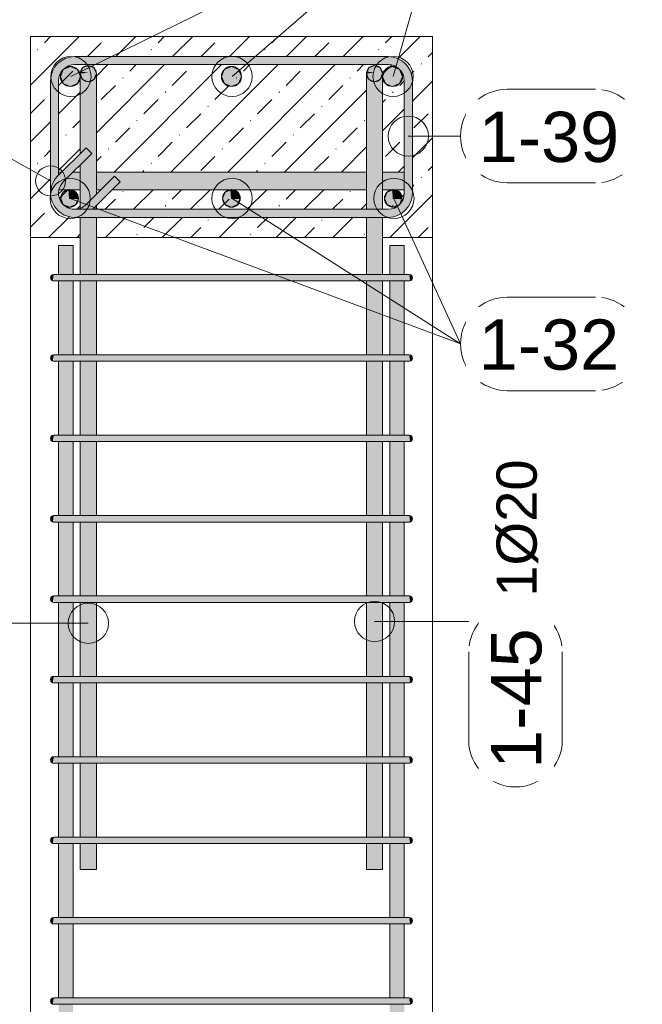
# Model space of a CAD drawing. Header units: millimetres. Extents: x 4307 to 42792, y 1610 to 10025.
# Tile 193 of 256: x 27063 to 27838, y 7716 to 8941. Entities that reach past the tile are written whole.
import ezdxf

# ---------------------------------------------------------------- set-up
doc = ezdxf.new("R2010")
doc.units = ezdxf.units.MM
for name, color, linetype, lineweight in [('S-BEAM', 12, 'Continuous', 9), ('S-COLS', 52, 'Continuous', 9), ('S-RBAR', 171, 'Continuous', 5), ('S-RBAR-IDEN', 171, 'Continuous', 5)]:
    doc.layers.add(name, color=color, linetype=linetype, lineweight=lineweight)
doc.styles.add('Arial', font='arial.ttf', dxfattribs={"height": 50})
doc.styles.add('Arial_1', font='arial.ttf', dxfattribs={"height": 62.5})

# ---------------------------------------------------------------- blocks, each defined once
blk = doc.blocks.new('Popisek výztuže - _Typ_ množství_PRAVÝ _řezy_-573729-V2')
at = {"layer": 'S-RBAR-IDEN'}
for p, q in [((16400.1, 9158.3), (16290.4, 9158.3)), ((16290.4, 9041.9), (16400.1, 9041.9))]:
    blk.add_line(p, q, dxfattribs=at)
for centre, start, end in [((16290.4, 9100.1), 90, 270), ((16400.1, 9100.1), 277.6434, 82.3566)]:
    blk.add_arc(centre, 58.2, start, end, dxfattribs=at)

msp = doc.modelspace()

# ---------------------------------------------------------------- hatches: boundary and pattern name
at = {"layer": 'S-BEAM', "lineweight": 5}
h = msp.add_hatch(dxfattribs=at)
h.set_pattern_fill('FP_2', color=256, style=0, pattern_type=2)
h.set_pattern_definition([(45, (27111.52, 5500.453), (-35.35534, 35.35534), []), (45, (27146.873, 5500.453), (-17.6777, 53.033), [25, -12.5, 0.8382, -11.662])])
h.paths.add_polyline_path([(27076.5, 8670), (27138.5, 8670), (27138.5, 8695), (27131.5, 8695), (27123.7, 8696), (27116.5, 8699), (27109.6, 8704.6), (27105.1, 8710.9), (27102.4, 8718.2), (27101.5, 8725), (27101.5, 8865), (27102.5, 8872.8), (27105.5, 8880), (27110.2, 8886.2), (27117.3, 8891.3), (27124.4, 8894.1), (27131.5, 8895), (27521.5, 8895), (27529.2, 8894), (27537.1, 8890.5), (27542.7, 8886.2), (27547.8, 8879.1), (27550.4, 8872.8), (27551.5, 8865), (27551.5, 8725), (27550, 8716.3), (27547.4, 8710), (27542.7, 8703.8), (27535.6, 8698.7), (27529.2, 8696), (27521.5, 8695), (27514.5, 8695), (27514.5, 8670), (27576.5, 8670), (27576.5, 8920), (27076.5, 8920), (27076.5, 8684.3)])
h.paths.add_polyline_path([(27163.1, 8670), (27494.5, 8670), (27494.5, 8695), (27158.5, 8695), (27158.5, 8670)])
h.paths.add_polyline_path([(27163.1, 8705), (27494.5, 8705), (27494.5, 8729.4), (27178.3, 8729.4), (27158.5, 8709.6), (27158.5, 8705)])
h.paths.add_polyline_path([(27514.5, 8705), (27521.5, 8705), (27526.6, 8705.7), (27531.5, 8707.7), (27536, 8711.4), (27538.8, 8715), (27540.8, 8719.8), (27541.5, 8725), (27541.5, 8729.4), (27514.5, 8729.4), (27514.5, 8705.7)])
h.paths.add_polyline_path([(27131.5, 8705), (27137.3, 8705.9), (27138.5, 8706.4), (27138.5, 8729.4), (27112, 8729.4), (27111.5, 8724.8), (27112.1, 8719.8), (27114.1, 8715), (27117.9, 8710.4), (27121.5, 8707.7), (27126.3, 8705.7), (27130.8, 8705.1)])
h.paths.add_polyline_path([(27158.5, 8723.7), (27164.2, 8729.4), (27158.5, 8729.4)])
h.paths.add_polyline_path([(27541.5, 8751.4), (27541.5, 8865), (27540.8, 8870.2), (27538.8, 8875), (27535.6, 8879.1), (27531.5, 8882.3), (27526.6, 8884.3), (27521.5, 8885), (27131.5, 8885), (27126.3, 8884.3), (27121.5, 8882.3), (27117.3, 8879.1), (27113.9, 8874.3), (27112.1, 8870.2), (27111.5, 8865), (27111.5, 8751.4), (27115.5, 8751.4), (27138.5, 8774.4), (27138.5, 8874.3), (27138.8, 8876.4), (27139.8, 8878.8), (27141.4, 8880.9), (27143.5, 8882.5), (27145.9, 8883.5), (27148.5, 8883.8), (27151, 8883.5), (27153.5, 8882.5), (27155.5, 8880.9), (27157.1, 8878.8), (27158.1, 8876.4), (27158.5, 8872.7), (27158.5, 8751.4), (27494.5, 8751.4), (27494.5, 8874.3), (27494.8, 8876.4), (27495.8, 8878.8), (27497.4, 8880.9), (27499.5, 8882.5), (27501.9, 8883.5), (27504.5, 8883.8), (27507, 8883.5), (27509.5, 8882.5), (27511.5, 8880.9), (27513.1, 8878.8), (27514.1, 8876.4), (27514.5, 8872.7), (27514.5, 8751.4), (27524.2, 8751.4)])
h.paths.add_polyline_path([(27129.6, 8751.4), (27138.5, 8751.4), (27138.5, 8760.3), (27130.3, 8752.2)])
h.paths.add_polyline_path([(27494.5, 8873.8), (27514.1, 8873.8), (27504.5, 8875.1), (27494.8, 8873.8)])
h.paths.add_polyline_path([(27158.1, 8873.8), (27158.1, 8873.8), (27148.5, 8875.1), (27138.8, 8873.8), (27151, 8873.8)])
at = {"layer": 'S-RBAR'}
for color, points in [(7, [(27102.5, 8865), (27111.5, 8865.2), (27112.1, 8870.2), (27114.1, 8875), (27117.3, 8879.1), (27121.5, 8882.3), (27126.3, 8884.3), (27131.5, 8885), (27131.5, 8895), (27123.7, 8894), (27116.5, 8891), (27110.2, 8886.2), (27105.5, 8880), (27102.5, 8872.8), (27101.5, 8865)]), (7, [(27317.9, 8885), (27521.5, 8885), (27521.5, 8895), (27131.5, 8895), (27131.5, 8885), (27214.7, 8885)]), (7, [(27551.5, 8865), (27550, 8873.7), (27547.4, 8880), (27542.7, 8886.2), (27535.6, 8891.3), (27529.2, 8894), (27521.5, 8895), (27521.5, 8885), (27526.6, 8884.3), (27531.5, 8882.3), (27535.6, 8879.1), (27539.1, 8874.3), (27540.8, 8870.2), (27541.5, 8865), (27550.4, 8865)]), (256, [(27126.2, 8857.8), (27135, 8861.5), (27138.7, 8870.3), (27135, 8879.1), (27126.2, 8882.8), (27117.3, 8879.1), (27113.7, 8870.3), (27117.3, 8861.5), (27119, 8860.8)]), (256, [(27148.5, 8863.8), (27155.5, 8866.7), (27158.5, 8873.8), (27155.5, 8880.9), (27148.5, 8883.8), (27141.4, 8880.9), (27138.5, 8873.8), (27141.4, 8866.7)]), (7, [(27158.5, 8873.8), (27158.1, 8876.4), (27157.1, 8878.8), (27155.5, 8880.9), (27153.5, 8882.5), (27150.2, 8883.6), (27148.5, 8883.8), (27145.9, 8883.5), (27143.5, 8882.5), (27141.4, 8880.9), (27139.8, 8878.8), (27138.8, 8876.4), (27154.4, 8874.3)]), (256, [(27326.5, 8857.8), (27335.3, 8861.5), (27339, 8870.3), (27335.3, 8879.1), (27326.5, 8882.8), (27317.6, 8879.1), (27314, 8870.3), (27317.9, 8861.4)]), (256, [(27504.5, 8863.8), (27511.5, 8866.7), (27514.5, 8873.8), (27511.3, 8881), (27504.5, 8883.8), (27497.4, 8880.9), (27494.5, 8873.8), (27497.4, 8866.7)]), (7, [(27514.5, 8873.8), (27514.1, 8876.4), (27513.1, 8878.8), (27511.3, 8881), (27509.5, 8882.5), (27507, 8883.5), (27504.5, 8883.8), (27501.9, 8883.5), (27499.5, 8882.5), (27497.4, 8880.9), (27495.8, 8878.8), (27494.8, 8876.4), (27510.4, 8874.3)]), (256, [(27526.8, 8857.8), (27535.6, 8861.5), (27539.3, 8870.3), (27535.6, 8879.1), (27526.8, 8882.8), (27517.9, 8879.1), (27514.3, 8870.3), (27517.9, 8861.5), (27524.2, 8858.8)]), (7, [(27138.5, 8873.8), (27148.5, 8875.1), (27138.8, 8876.4), (27138.5, 8874.3)]), (7, [(27158.5, 8783.8), (27158.5, 8873.8), (27138.5, 8873.8), (27138.5, 8783.8)]), (7, [(27494.5, 8873.8), (27504.5, 8875.1), (27494.8, 8876.4), (27494.5, 8874.3)]), (7, [(27494.5, 8783.8), (27514.5, 8783.8), (27514.5, 8873.8), (27494.5, 8873.8), (27494.5, 8797.9)]), (7, [(27101.5, 8725), (27102.5, 8732.8), (27105.5, 8740), (27111.5, 8747.4), (27111.5, 8865), (27101.5, 8865), (27101.5, 8725)]), (7, [(27551.5, 8725), (27551.5, 8865), (27541.5, 8865), (27541.5, 8725), (27550.4, 8725)]), (7, [(27117.3, 8739.1), (27152.7, 8774.5), (27145.6, 8781.6), (27110.2, 8746.2), (27111.5, 8745)]), (7, [(27131.5, 8695), (27131.5, 8705), (27126.3, 8705.7), (27121.5, 8707.7), (27116.9, 8711.4), (27114.1, 8715), (27112.1, 8719.8), (27111.5, 8725.2), (27112.1, 8730.2), (27114.1, 8735), (27117.3, 8739.1), (27110.2, 8746.2), (27105.5, 8740), (27102.4, 8731.8), (27101.5, 8725), (27102.5, 8717.2), (27105.5, 8710), (27110.2, 8703.8), (27116.5, 8699), (27124.4, 8695.9)]), (7, [(27152.7, 8705), (27153.9, 8705), (27188, 8739.1), (27181, 8746.2), (27145.6, 8710.9), (27151.5, 8705)]), (256, [(27125.1, 8707.6), (27132.9, 8710.9), (27136.1, 8718.6), (27132.9, 8726.4), (27125.1, 8729.6), (27117.3, 8726.4), (27114.1, 8718.6), (27117.3, 8710.9), (27124.4, 8707.9)]), (256, [(27125.1, 8707.6), (27132.9, 8710.9), (27136.1, 8718.6), (27132.9, 8726.4), (27125.6, 8729.4), (27124.4, 8729.3), (27117.3, 8726.4), (27114.1, 8718.5), (27117.3, 8710.9), (27125, 8707.7)]), (256, [(27326.5, 8707.6), (27334.2, 8710.9), (27337.5, 8718.6), (27334.2, 8726.4), (27326.5, 8729.6), (27318.7, 8726.4), (27315.5, 8718.6), (27318.7, 8710.9)]), (256, [(27326.5, 8707.6), (27334.2, 8710.9), (27337.5, 8718.6), (27334.2, 8726.4), (27326.9, 8729.4), (27326, 8729.4), (27318.7, 8726.4), (27315.5, 8718.6), (27318.7, 8710.9)]), (256, [(27527.8, 8707.6), (27535.6, 8710.9), (27538.8, 8718.6), (27535.6, 8726.4), (27527.8, 8729.6), (27520, 8726.4), (27516.8, 8718.6), (27520, 8710.9), (27524.2, 8709.1)]), (256, [(27527.8, 8707.6), (27535.6, 8710.9), (27538.8, 8718.7), (27535.6, 8726.4), (27528.3, 8729.4), (27527.4, 8729.4), (27520, 8726.4), (27516.8, 8718.6), (27520, 8710.9), (27527.7, 8707.7)]), (7, [(27521.5, 8695), (27529.2, 8696), (27537.1, 8699.5), (27542.7, 8703.8), (27547.8, 8710.9), (27550.4, 8717.2), (27551.5, 8725), (27541.5, 8725), (27540.8, 8719.8), (27538.8, 8715), (27535.6, 8710.9), (27530.7, 8707.4), (27526.6, 8705.7), (27521.5, 8705), (27521.5, 8697.9)]), (7, [(27151.5, 8705), (27145.6, 8710.9), (27141.5, 8707.7), (27136.6, 8705.7), (27131.5, 8705), (27150.2, 8705)]), (7, [(27131.5, 8695), (27521.5, 8695), (27521.5, 8705), (27131.5, 8705), (27131.5, 8696)]), (7, [(27104.4, 8616.1), (27105.5, 8624), (27103.5, 8623.5), (27102, 8622), (27101.5, 8620), (27102, 8618), (27103.8, 8616.4)]), (7, [(27111.3, 8616), (27125.5, 8616), (27125.5, 8624), (27105.5, 8624), (27105.5, 8616), (27109.1, 8616)]), (7, [(27125.5, 8616), (27527.5, 8616), (27527.5, 8624), (27125.5, 8624)]), (7, [(27545.9, 8616), (27547.5, 8616.1), (27547.5, 8624), (27527.5, 8624), (27527.5, 8616), (27543.8, 8616)]), (7, [(27548.5, 8616.1), (27549.5, 8616.5), (27550.9, 8618), (27551.5, 8620), (27550.9, 8622), (27549.5, 8623.5), (27547.5, 8624), (27548.1, 8619)]), (7, [(27104.4, 8516.1), (27105.5, 8524), (27103.5, 8523.5), (27101.7, 8521.4), (27101.5, 8520), (27102, 8518), (27103.5, 8516.5)]), (7, [(27111.3, 8516), (27125.5, 8516), (27125.5, 8524), (27105.5, 8524), (27105.5, 8516), (27109.1, 8516)]), (7, [(27125.5, 8516), (27527.5, 8516), (27527.5, 8524), (27125.5, 8524)]), (7, [(27545.9, 8516), (27547.5, 8516.1), (27547.5, 8524), (27527.5, 8524), (27527.5, 8516), (27543.8, 8516)]), (7, [(27548.5, 8516.1), (27549.5, 8516.5), (27550.9, 8518), (27551.5, 8520), (27550.9, 8522), (27549.5, 8523.5), (27547.5, 8524), (27548.1, 8519)]), (7, [(27104.4, 8416.1), (27105.5, 8424), (27103.5, 8423.5), (27102, 8422), (27101.5, 8420), (27102, 8418), (27103.5, 8416.5)]), (7, [(27114.6, 8416), (27125.5, 8416), (27125.5, 8424), (27105.5, 8424), (27105.5, 8416), (27111.5, 8416)]), (7, [(27125.5, 8416), (27527.5, 8416), (27527.5, 8424), (27125.5, 8424)]), (7, [(27543.8, 8416), (27547.5, 8416.1), (27547.5, 8424), (27527.5, 8424), (27527.5, 8416), (27541.6, 8416)]), (7, [(27548.5, 8416.1), (27549.5, 8416.5), (27550.9, 8418), (27551.5, 8420), (27550.9, 8422), (27549.5, 8423.5), (27547.5, 8424), (27548.1, 8419)]), (7, [(27104.4, 8316.1), (27105.5, 8324), (27103.5, 8323.5), (27102, 8322), (27101.5, 8320), (27102, 8318), (27103.5, 8316.5)]), (7, [(27121.6, 8316), (27125.5, 8316), (27125.5, 8324), (27105.5, 8324), (27105.5, 8316), (27121.3, 8316)]), (7, [(27524.2, 8316), (27527.5, 8316), (27527.5, 8324), (27125.5, 8324), (27125.5, 8316), (27317.9, 8316)]), (7, [(27545.9, 8316), (27547.5, 8316.1), (27547.5, 8324), (27527.5, 8324), (27527.5, 8316), (27543.8, 8316)]), (7, [(27548.5, 8316.1), (27549.5, 8316.5), (27550.9, 8318), (27551.5, 8320), (27550.9, 8322), (27549.5, 8323.5), (27547.5, 8324), (27548.1, 8319)]), (7, [(27104.4, 8216.1), (27105.5, 8224), (27103.5, 8223.5), (27102, 8222), (27101.5, 8220), (27102, 8218), (27103.5, 8216.5)]), (7, [(27114.6, 8216), (27125.5, 8216), (27125.5, 8224), (27105.5, 8224), (27105.5, 8216), (27111.5, 8216)]), (7, [(27125.5, 8216), (27527.5, 8216), (27527.5, 8224), (27125.5, 8224), (27125.5, 8222.7)]), (7, [(27543.8, 8216), (27547.5, 8216.1), (27547.5, 8224), (27527.5, 8224), (27527.5, 8216), (27541.6, 8216)]), (7, [(27548.5, 8216.1), (27549.5, 8216.5), (27550.9, 8218), (27551.5, 8220), (27550.9, 8222), (27549.5, 8223.5), (27547.5, 8224), (27548.1, 8219)]), (7, [(27104.4, 8116.1), (27105.5, 8124), (27103.5, 8123.5), (27102, 8122), (27101.5, 8120), (27102, 8118), (27103.5, 8116.5)]), (7, [(27121.6, 8116), (27125.5, 8116), (27125.5, 8124), (27105.5, 8124), (27105.5, 8116), (27121.3, 8116)]), (7, [(27524.2, 8116), (27527.5, 8116), (27527.5, 8124), (27125.5, 8124), (27125.5, 8116), (27317.9, 8116)]), (7, [(27545.9, 8116), (27547.5, 8116.1), (27547.5, 8124), (27527.5, 8124), (27527.5, 8116), (27543.8, 8116)]), (7, [(27548.5, 8116.1), (27549.5, 8116.5), (27550.9, 8118), (27551.5, 8120), (27550.9, 8122), (27549.5, 8123.5), (27547.5, 8124), (27548.1, 8119)]), (7, [(27104.4, 8016.1), (27105.5, 8024), (27103.5, 8023.5), (27102, 8022), (27101.5, 8020), (27102, 8018), (27103.5, 8016.5)]), (7, [(27111.3, 8016), (27125.5, 8016), (27125.5, 8024), (27105.5, 8024), (27105.5, 8016), (27109.1, 8016)]), (7, [(27125.5, 8016), (27527.5, 8016), (27527.5, 8024), (27125.5, 8024)]), (7, [(27545.9, 8016), (27547.5, 8016.1), (27547.5, 8024), (27527.5, 8024), (27527.5, 8016), (27543.8, 8016)]), (7, [(27548.5, 8016.1), (27549.5, 8016.5), (27550.9, 8018), (27551.5, 8020), (27550.9, 8022), (27549.5, 8023.5), (27547.5, 8024), (27548.1, 8019)]), (7, [(27104.4, 7916.1), (27105.5, 7924), (27103.5, 7923.5), (27102, 7922), (27101.5, 7920), (27102, 7918), (27103.5, 7916.5)]), (7, [(27121.6, 7916), (27125.5, 7916), (27125.5, 7924), (27105.5, 7924), (27105.5, 7916), (27121.3, 7916)]), (7, [(27125.5, 7916), (27527.5, 7916), (27527.5, 7924), (27125.5, 7924)]), (7, [(27545.9, 7916), (27547.5, 7916.1), (27547.5, 7924), (27527.5, 7924), (27527.5, 7916), (27543.8, 7916)]), (7, [(27548.5, 7916.1), (27549.5, 7916.5), (27550.9, 7918), (27551.5, 7920), (27550.9, 7922), (27549.5, 7923.5), (27547.5, 7924), (27548.1, 7919)]), (7, [(27104.4, 7816.1), (27105.5, 7824), (27103.5, 7823.5), (27102, 7822), (27101.5, 7820), (27102, 7818), (27103.5, 7816.5)]), (7, [(27114.6, 7816), (27125.5, 7816), (27125.5, 7824), (27105.5, 7824), (27105.5, 7816), (27111.5, 7816)]), (7, [(27125.5, 7816), (27527.5, 7816), (27527.5, 7824), (27125.5, 7824)]), (7, [(27543.8, 7816), (27547.5, 7816.1), (27547.5, 7824), (27527.5, 7824), (27527.5, 7816), (27541.6, 7816)]), (7, [(27548.5, 7816.1), (27549.5, 7816.5), (27550.9, 7818), (27551.5, 7820), (27550.9, 7822), (27549.5, 7823.5), (27547.5, 7824), (27548.1, 7819)]), (7, [(27104.4, 7716.1), (27105.5, 7724), (27103.5, 7723.5), (27102, 7722), (27101.5, 7720), (27102, 7718), (27103.5, 7716.5)]), (7, [(27114.6, 7716), (27125.5, 7716), (27125.5, 7724), (27105.5, 7724), (27105.5, 7716), (27111.5, 7716)]), (7, [(27125.5, 7716), (27527.5, 7716), (27527.5, 7724), (27125.5, 7724)]), (7, [(27543.8, 7716), (27547.5, 7716.1), (27547.5, 7724), (27527.5, 7724), (27527.5, 7716), (27541.6, 7716)]), (7, [(27548.5, 7716.1), (27549.5, 7716.5), (27550.9, 7718), (27551.5, 7720), (27550.9, 7722), (27549.5, 7723.5), (27547.5, 7724), (27548.1, 7719)])]:
    msp.add_hatch(color=color, dxfattribs=at).paths.add_polyline_path(points)
h = msp.add_hatch(color=256, dxfattribs=at)
edge = h.paths.add_edge_path()
edge.add_arc((27126.2, 8870.3), 12.5, 0, 360)
h = msp.add_hatch(color=256, dxfattribs=at)
edge = h.paths.add_edge_path()
edge.add_arc((27148.5, 8873.8), 10, 0, 360)
h = msp.add_hatch(color=256, dxfattribs=at)
edge = h.paths.add_edge_path()
edge.add_arc((27326.5, 8870.3), 12.5, 0, 360)
h = msp.add_hatch(color=256, dxfattribs=at)
edge = h.paths.add_edge_path()
edge.add_arc((27504.5, 8873.8), 10, 0, 360)
h = msp.add_hatch(color=256, dxfattribs=at)
edge = h.paths.add_edge_path()
edge.add_arc((27526.8, 8870.3), 12.5, 0, 360)
h = msp.add_hatch(color=7, dxfattribs=at)
h.paths.add_polyline_path([(27138.5, 7883.8), (27158.5, 7883.8), (27158.5, 7916), (27138.5, 7916), (27138.5, 7896.9)])
h.paths.add_polyline_path([(27158.5, 7924), (27158.5, 8016), (27138.5, 8016), (27138.5, 7924)])
h.paths.add_polyline_path([(27138.5, 8024), (27158.5, 8024), (27158.5, 8116), (27138.5, 8116), (27138.5, 8114.1)])
h.paths.add_polyline_path([(27158.5, 8124), (27158.5, 8216), (27138.5, 8216), (27138.5, 8124)])
h.paths.add_polyline_path([(27138.5, 8224), (27158.5, 8224), (27158.5, 8316), (27138.5, 8316), (27138.5, 8277)])
h.paths.add_polyline_path([(27158.5, 8324), (27158.5, 8416), (27138.5, 8416), (27138.5, 8324)])
h.paths.add_polyline_path([(27138.5, 8424), (27158.5, 8424), (27158.5, 8516), (27138.5, 8516), (27138.5, 8439.9)])
h.paths.add_polyline_path([(27138.5, 8524), (27158.5, 8524), (27158.5, 8616), (27138.5, 8616), (27138.5, 8548.5)])
h.paths.add_polyline_path([(27158.5, 8624), (27158.5, 8695), (27138.5, 8695), (27138.5, 8624)])
h.paths.add_polyline_path([(27153.9, 8705), (27158.5, 8705), (27158.5, 8709.6)])
h.paths.add_polyline_path([(27138.5, 8706.4), (27141.5, 8707.7), (27146.2, 8711.4), (27158.5, 8723.7), (27158.5, 8783.8), (27138.5, 8783.8), (27138.5, 8774.4), (27145.6, 8781.6), (27152.7, 8774.5), (27138.5, 8760.3), (27138.5, 8707.7)])
h = msp.add_hatch(color=7, dxfattribs=at)
h.paths.add_polyline_path([(27494.5, 7883.8), (27514.5, 7883.8), (27514.5, 7916), (27494.5, 7916), (27494.5, 7896.9)])
h.paths.add_polyline_path([(27494.5, 7924), (27514.5, 7924), (27514.5, 8016), (27494.5, 8016)])
h.paths.add_polyline_path([(27514.5, 8024), (27514.5, 8116), (27494.5, 8116), (27494.5, 8024)])
h.paths.add_polyline_path([(27514.5, 8124), (27514.5, 8216), (27494.5, 8216), (27494.5, 8124)])
h.paths.add_polyline_path([(27514.5, 8224), (27514.5, 8316), (27494.5, 8316), (27494.5, 8224)])
h.paths.add_polyline_path([(27494.5, 8324), (27514.5, 8324), (27514.5, 8416), (27494.5, 8416), (27494.5, 8331.3)])
h.paths.add_polyline_path([(27514.5, 8424), (27514.5, 8516), (27494.5, 8516), (27494.5, 8424)])
h.paths.add_polyline_path([(27494.5, 8524), (27514.5, 8524), (27514.5, 8616), (27494.5, 8616), (27494.5, 8548.5)])
h.paths.add_polyline_path([(27514.5, 8624), (27514.5, 8695), (27494.5, 8695), (27494.5, 8624)])
h.paths.add_polyline_path([(27498.4, 8705), (27514.5, 8705), (27514.5, 8783.8), (27494.5, 8783.8), (27494.5, 8705)])
h = msp.add_hatch(color=7, dxfattribs=at)
h.paths.add_polyline_path([(27114.1, 8729.4), (27138.5, 8729.4), (27138.5, 8751.4), (27129.6, 8751.4), (27116.9, 8738.6), (27114.1, 8735), (27112.1, 8729.4)])
h.paths.add_polyline_path([(27158.5, 8729.4), (27164.2, 8729.4), (27181, 8746.2), (27188, 8739.1), (27178.3, 8729.4), (27494.5, 8729.4), (27494.5, 8751.4), (27158.5, 8751.4), (27158.5, 8738.6)])
h.paths.add_polyline_path([(27524.2, 8729.4), (27541.5, 8729.4), (27541.5, 8751.4), (27514.5, 8751.4), (27514.5, 8729.4)])
h.paths.add_polyline_path([(27111.5, 8747.4), (27115.5, 8751.4), (27111.5, 8751.4)])
h = msp.add_hatch(color=256, dxfattribs=at)
edge = h.paths.add_edge_path()
edge.add_arc((27125.1, 8718.6), 11, 94.1078, 360)
edge.add_line((27136.1, 8718.6), (27125.1, 8718.6))
edge.add_line((27125.1, 8718.6), (27124.3, 8729.6))
h = msp.add_hatch(color=256, dxfattribs=at)
edge = h.paths.add_edge_path()
edge.add_arc((27125.1, 8718.6), 11, 0, 360)
h = msp.add_hatch(color=256, dxfattribs=at)
edge = h.paths.add_edge_path()
edge.add_arc((27125.1, 8718.6), 11, 0, 87.336)
edge.add_line((27125.6, 8729.6), (27125.1, 8718.6))
edge.add_line((27125.1, 8718.6), (27136.1, 8718.6))
h = msp.add_hatch(color=256, dxfattribs=at)
edge = h.paths.add_edge_path()
edge.add_arc((27326.5, 8718.6), 11, 92.664, 360)
edge.add_line((27337.5, 8718.6), (27326.5, 8718.6))
edge.add_line((27326.5, 8718.6), (27325.9, 8729.6))
h = msp.add_hatch(color=256, dxfattribs=at)
edge = h.paths.add_edge_path()
edge.add_arc((27326.5, 8718.6), 11, 0, 360)
h = msp.add_hatch(color=256, dxfattribs=at)
edge = h.paths.add_edge_path()
edge.add_arc((27326.5, 8718.6), 11, 0, 87.336)
edge.add_line((27327, 8729.6), (27326.5, 8718.6))
edge.add_line((27326.5, 8718.6), (27337.5, 8718.6))
h = msp.add_hatch(color=256, dxfattribs=at)
edge = h.paths.add_edge_path()
edge.add_arc((27527.8, 8718.6), 11, 92.664, 360)
edge.add_line((27538.8, 8718.6), (27527.8, 8718.6))
edge.add_line((27527.8, 8718.6), (27527.3, 8729.6))
h = msp.add_hatch(color=256, dxfattribs=at)
edge = h.paths.add_edge_path()
edge.add_arc((27527.8, 8718.6), 11, 0, 360)
h = msp.add_hatch(color=256, dxfattribs=at)
edge = h.paths.add_edge_path()
edge.add_arc((27527.8, 8718.6), 11, 0, 87.336)
edge.add_line((27528.3, 8729.6), (27527.8, 8718.6))
edge.add_line((27527.8, 8718.6), (27538.8, 8718.6))
h = msp.add_hatch(color=7, dxfattribs=at)
h.paths.add_polyline_path([(27111.5, 5870), (27129.5, 5870), (27129.5, 5916), (27111.5, 5916), (27111.5, 5887.8)])
h.paths.add_polyline_path([(27117.8, 5924), (27129.5, 5924), (27129.5, 6016), (27111.5, 6016), (27111.5, 5924), (27114.6, 5924)])
h.paths.add_polyline_path([(27111.5, 6024), (27129.5, 6024), (27129.5, 6116), (27111.5, 6116), (27111.5, 6050.7)])
h.paths.add_polyline_path([(27111.5, 6124), (27129.5, 6124), (27129.5, 6216), (27111.5, 6216), (27111.5, 6159.3)])
h.paths.add_polyline_path([(27117.8, 6224), (27129.5, 6224), (27129.5, 6316), (27111.5, 6316), (27111.5, 6224), (27114.6, 6224)])
h.paths.add_polyline_path([(27111.5, 6324), (27129.5, 6324), (27129.5, 6416), (27111.5, 6416), (27111.5, 6376.5)])
h.paths.add_polyline_path([(27117.8, 6424), (27129.5, 6424), (27129.5, 6516), (27111.5, 6516), (27111.5, 6424), (27114.6, 6424)])
h.paths.add_polyline_path([(27117.8, 6524), (27129.5, 6524), (27129.5, 6616), (27111.5, 6616), (27111.5, 6524), (27114.6, 6524)])
h.paths.add_polyline_path([(27111.5, 6624), (27129.5, 6624), (27129.5, 6716), (27111.5, 6716), (27111.5, 6702.3)])
h.paths.add_polyline_path([(27111.5, 6724), (27129.5, 6724), (27129.5, 6816), (27111.5, 6816), (27111.5, 6810.9)])
h.paths.add_polyline_path([(27111.5, 6824), (27129.5, 6824), (27129.5, 6916), (27111.5, 6916), (27111.5, 6865.2)])
h.paths.add_polyline_path([(27129.5, 6924), (27129.5, 7016), (27111.5, 7016), (27111.5, 6924), (27125.5, 6924)])
h.paths.add_polyline_path([(27117.8, 7024), (27129.5, 7024), (27129.5, 7116), (27111.5, 7116), (27111.5, 7024), (27114.6, 7024)])
h.paths.add_polyline_path([(27111.5, 7124), (27129.5, 7124), (27129.5, 7216), (27111.5, 7216), (27111.5, 7136.7)])
h.paths.add_polyline_path([(27125.5, 7224), (27129.5, 7224), (27129.5, 7316), (27111.5, 7316), (27111.5, 7224), (27121.6, 7224)])
h.paths.add_polyline_path([(27117.8, 7324), (27129.5, 7324), (27129.5, 7416), (27111.5, 7416), (27111.5, 7324), (27114.6, 7324)])
h.paths.add_polyline_path([(27111.5, 7424), (27129.5, 7424), (27129.5, 7516), (27111.5, 7516), (27111.5, 7462.5)])
h.paths.add_polyline_path([(27111.5, 7524), (27129.5, 7524), (27129.5, 7616), (27111.5, 7616), (27111.5, 7571.1)])
h.paths.add_polyline_path([(27111.5, 7624), (27129.5, 7624), (27129.5, 7716), (27111.5, 7716), (27111.5, 7679.7)])
h.paths.add_polyline_path([(27117.8, 7724), (27129.5, 7724), (27129.5, 7816), (27111.5, 7816), (27111.5, 7724), (27114.6, 7724)])
h.paths.add_polyline_path([(27117.8, 7824), (27129.5, 7824), (27129.5, 7916), (27111.5, 7916), (27111.5, 7824), (27114.6, 7824)])
h.paths.add_polyline_path([(27111.5, 7924), (27129.5, 7924), (27129.5, 8016), (27111.5, 8016), (27111.5, 8005.5)])
h.paths.add_polyline_path([(27111.5, 8024), (27129.5, 8024), (27129.5, 8116), (27111.5, 8116), (27111.5, 8114.1)])
h.paths.add_polyline_path([(27111.5, 8124), (27129.5, 8124), (27129.5, 8216), (27111.5, 8216), (27111.5, 8168.4)])
h.paths.add_polyline_path([(27129.5, 8224), (27129.5, 8316), (27111.5, 8316), (27111.5, 8224), (27125.5, 8224)])
h.paths.add_polyline_path([(27111.5, 8324), (27129.5, 8324), (27129.5, 8416), (27111.5, 8416), (27111.5, 8331.3)])
h.paths.add_polyline_path([(27117.8, 8424), (27129.5, 8424), (27129.5, 8516), (27111.5, 8516), (27111.5, 8424), (27114.6, 8424)])
h.paths.add_polyline_path([(27117.8, 8524), (27129.5, 8524), (27129.5, 8616), (27111.5, 8616), (27111.5, 8524), (27114.6, 8524)])
h.paths.add_polyline_path([(27117.8, 8624), (27129.5, 8624), (27129.5, 8660), (27111.5, 8660), (27111.5, 8624), (27114.6, 8624)])
h = msp.add_hatch(color=7, dxfattribs=at)
h.paths.add_polyline_path([(27524.2, 5870), (27541.4, 5870), (27541.4, 5916), (27523.4, 5916), (27523.4, 5870)])
h.paths.add_polyline_path([(27527.5, 5924), (27541.4, 5924), (27541.4, 6016), (27523.4, 6016), (27523.4, 5924), (27524.2, 5924)])
h.paths.add_polyline_path([(27538.4, 6024), (27541.4, 6024), (27541.4, 6116), (27523.4, 6116), (27523.4, 6024), (27535.1, 6024)])
h.paths.add_polyline_path([(27541.4, 6124), (27541.4, 6216), (27523.4, 6216), (27523.4, 6124), (27538.4, 6124)])
h.paths.add_polyline_path([(27524.2, 6224), (27541.4, 6224), (27541.4, 6316), (27523.4, 6316), (27523.4, 6224)])
h.paths.add_polyline_path([(27538.4, 6324), (27541.4, 6324), (27541.4, 6416), (27523.4, 6416), (27523.4, 6324), (27535.1, 6324)])
h.paths.add_polyline_path([(27535.1, 6424), (27541.4, 6424), (27541.4, 6516), (27523.4, 6516), (27523.4, 6424), (27531.3, 6424)])
h.paths.add_polyline_path([(27541.4, 6524), (27541.4, 6616), (27523.4, 6616), (27523.4, 6524), (27538.4, 6524)])
h.paths.add_polyline_path([(27531.3, 6624), (27541.4, 6624), (27541.4, 6716), (27523.4, 6716), (27523.4, 6624), (27527.5, 6624)])
h.paths.add_polyline_path([(27524.2, 6724), (27541.4, 6724), (27541.4, 6816), (27523.4, 6816), (27523.4, 6724)])
h.paths.add_polyline_path([(27527.5, 6824), (27541.4, 6824), (27541.4, 6916), (27523.4, 6916), (27523.4, 6824), (27524.2, 6824)])
h.paths.add_polyline_path([(27535.1, 6924), (27541.4, 6924), (27541.4, 7016), (27523.4, 7016), (27523.4, 6924), (27531.3, 6924)])
h.paths.add_polyline_path([(27541.4, 7024), (27541.4, 7116), (27523.4, 7116), (27523.4, 7024), (27538.4, 7024)])
h.paths.add_polyline_path([(27535.1, 7124), (27541.4, 7124), (27541.4, 7216), (27523.4, 7216), (27523.4, 7124), (27531.3, 7124)])
h.paths.add_polyline_path([(27535.1, 7224), (27541.4, 7224), (27541.4, 7316), (27523.4, 7316), (27523.4, 7224), (27531.3, 7224)])
h.paths.add_polyline_path([(27538.4, 7324), (27541.4, 7324), (27541.4, 7416), (27523.4, 7416), (27523.4, 7324), (27535.1, 7324)])
h.paths.add_polyline_path([(27523.4, 7424), (27541.4, 7424), (27541.4, 7516), (27523.4, 7516), (27523.4, 7462.5)])
h.paths.add_polyline_path([(27531.3, 7524), (27541.4, 7524), (27541.4, 7616), (27523.4, 7616), (27523.4, 7524), (27527.5, 7524)])
h.paths.add_polyline_path([(27524.2, 7624), (27541.4, 7624), (27541.4, 7716), (27523.4, 7716), (27523.4, 7624)])
h.paths.add_polyline_path([(27535.1, 7724), (27541.4, 7724), (27541.4, 7816), (27523.4, 7816), (27523.4, 7724), (27531.3, 7724)])
h.paths.add_polyline_path([(27541.4, 7824), (27541.4, 7916), (27523.4, 7916), (27523.4, 7824), (27538.4, 7824)])
h.paths.add_polyline_path([(27523.4, 7924), (27541.4, 7924.1), (27541.4, 8016), (27523.4, 8016)])
h.paths.add_polyline_path([(27523.4, 8024), (27541.4, 8024), (27541.4, 8116), (27523.4, 8116), (27523.4, 8114.1)])
h.paths.add_polyline_path([(27531.3, 8124), (27541.4, 8124), (27541.4, 8216), (27523.4, 8216), (27523.4, 8124), (27527.5, 8124)])
h.paths.add_polyline_path([(27523.4, 8224), (27541.4, 8224), (27541.4, 8316), (27523.4, 8316)])
h.paths.add_polyline_path([(27538.4, 8324), (27541.4, 8324), (27541.4, 8416), (27523.4, 8416), (27523.4, 8324), (27535.1, 8324)])
h.paths.add_polyline_path([(27524.2, 8424), (27541.4, 8424), (27541.4, 8516), (27523.4, 8516), (27523.4, 8424)])
h.paths.add_polyline_path([(27527.5, 8524), (27541.4, 8524), (27541.4, 8616), (27523.4, 8616), (27523.4, 8524), (27524.2, 8524)])
h.paths.add_polyline_path([(27535.1, 8624), (27541.4, 8624), (27541.4, 8660), (27523.4, 8660), (27523.4, 8624), (27531.3, 8624)])

# ---------------------------------------------------------------- linework, layer by layer
at = {"layer": 'S-BEAM', "lineweight": 18}
for p, q in [((27576.5, 8920), (27076.5, 8920)), ((27076.5, 8920), (27076.5, 8670)), ((27576.5, 8670), (27576.5, 8920)), ((27076.5, 8670), (27138.5, 8670)), ((27158.5, 8670), (27494.5, 8670)), ((27514.5, 8670), (27576.5, 8670))]:
    msp.add_line(p, q, dxfattribs=at)
at = {"layer": 'S-COLS'}
for p, q in [((27076.5, 5870), (27076.5, 8670)), ((27576.5, 8670), (27576.5, 5870))]:
    msp.add_line(p, q, dxfattribs=at)
at = {"layer": 'S-RBAR'}
for p, q in [((27521.5, 8895), (27131.5, 8895)), ((27126.2, 8882.8), (27117.3, 8879.1)), ((27135, 8879.1), (27126.2, 8882.8)), ((27521.5, 8885), (27131.5, 8885)), ((27141.4, 8880.9), (27138.5, 8873.8)), ((27148.5, 8883.8), (27141.4, 8880.9)), ((27155.5, 8880.9), (27148.5, 8883.8)), ((27158.5, 8873.8), (27155.5, 8880.9)), ((27326.5, 8882.8), (27317.6, 8879.1)), ((27335.3, 8879.1), (27326.5, 8882.8)), ((27497.4, 8880.9), (27494.5, 8873.8)), ((27504.5, 8883.8), (27497.4, 8880.9)), ((27511.3, 8881), (27504.5, 8883.8)), ((27514.5, 8873.8), (27511.3, 8881)), ((27526.8, 8882.8), (27517.9, 8879.1)), ((27535.6, 8879.1), (27526.8, 8882.8)), ((27117.3, 8879.1), (27113.7, 8870.3)), ((27113.7, 8870.3), (27117.3, 8861.5)), ((27138.7, 8870.3), (27135, 8879.1)), ((27135, 8861.5), (27138.7, 8870.3)), ((27138.5, 8783.8), (27138.5, 8873.8)), ((27138.5, 8873.8), (27141.4, 8866.7)), ((27155.5, 8866.7), (27158.5, 8873.8)), ((27158.5, 8783.8), (27158.5, 8873.8)), ((27317.6, 8879.1), (27314, 8870.3)), ((27314, 8870.3), (27317.9, 8861.4)), ((27339, 8870.3), (27335.3, 8879.1)), ((27335.3, 8861.5), (27339, 8870.3)), ((27494.5, 8783.8), (27494.5, 8873.8)), ((27494.5, 8873.8), (27497.4, 8866.7)), ((27511.5, 8866.7), (27514.5, 8873.8)), ((27517.9, 8879.1), (27514.3, 8870.3)), ((27514.3, 8870.3), (27517.9, 8861.5)), ((27514.5, 8783.8), (27514.5, 8873.8)), ((27539.3, 8870.3), (27535.6, 8879.1)), ((27535.6, 8861.5), (27539.3, 8870.3)), ((27101.5, 8865), (27101.5, 8725)), ((27111.5, 8865), (27111.5, 8747.4)), ((27117.3, 8861.5), (27119, 8860.8)), ((27119, 8860.8), (27126.2, 8857.8)), ((27126.2, 8857.8), (27135, 8861.5)), ((27141.4, 8866.7), (27148.5, 8863.8)), ((27148.5, 8863.8), (27155.5, 8866.7)), ((27317.9, 8861.4), (27326.5, 8857.8)), ((27326.5, 8857.8), (27335.3, 8861.5)), ((27497.4, 8866.7), (27504.5, 8863.8)), ((27504.5, 8863.8), (27511.5, 8866.7)), ((27517.9, 8861.5), (27524.2, 8858.8)), ((27524.2, 8858.8), (27526.8, 8857.8)), ((27526.8, 8857.8), (27535.6, 8861.5)), ((27541.5, 8725), (27541.5, 8865)), ((27551.5, 8725), (27551.5, 8865)), ((27138.5, 8774.4), (27138.5, 8783.8)), ((27158.5, 8723.7), (27158.5, 8783.8)), ((27494.5, 8705), (27494.5, 8783.8)), ((27514.5, 8705), (27514.5, 8783.8)), ((27145.6, 8781.6), (27110.2, 8746.2)), ((27152.7, 8774.5), (27117.3, 8739.1)), ((27145.6, 8781.6), (27152.7, 8774.5)), ((27138.5, 8706.4), (27138.5, 8760.3)), ((27115.5, 8751.4), (27111.5, 8751.4)), ((27138.5, 8751.4), (27129.6, 8751.4)), ((27145.6, 8710.9), (27181, 8746.2)), ((27494.5, 8751.4), (27158.5, 8751.4)), ((27188, 8739.1), (27181, 8746.2)), ((27541.5, 8751.4), (27514.5, 8751.4)), ((27153.9, 8705), (27188, 8739.1)), ((27138.5, 8729.4), (27112, 8729.4)), ((27117.3, 8726.4), (27114.1, 8718.5)), ((27117.3, 8726.4), (27114.1, 8718.6)), ((27125.1, 8729.6), (27117.3, 8726.4)), ((27124.4, 8729.3), (27117.3, 8726.4)), ((27125.1, 8718.6), (27124.3, 8729.6)), ((27125.6, 8729.4), (27124.4, 8729.3)), ((27125.6, 8729.6), (27125.1, 8718.6)), ((27132.9, 8726.4), (27125.1, 8729.6)), ((27132.9, 8726.4), (27125.6, 8729.4)), ((27136.1, 8718.6), (27132.9, 8726.4)), ((27136.1, 8718.6), (27132.9, 8726.4)), ((27164.2, 8729.4), (27158.5, 8729.4)), ((27494.5, 8729.4), (27178.3, 8729.4)), ((27318.7, 8726.4), (27315.5, 8718.6)), ((27318.7, 8726.4), (27315.5, 8718.6)), ((27326.5, 8729.6), (27318.7, 8726.4)), ((27326, 8729.4), (27318.7, 8726.4)), ((27326.5, 8718.6), (27325.9, 8729.6)), ((27326.9, 8729.4), (27326, 8729.4)), ((27327, 8729.6), (27326.5, 8718.6)), ((27334.2, 8726.4), (27326.5, 8729.6)), ((27334.2, 8726.4), (27326.9, 8729.4)), ((27337.5, 8718.6), (27334.2, 8726.4)), ((27337.5, 8718.6), (27334.2, 8726.4)), ((27541.5, 8729.4), (27514.5, 8729.4)), ((27520, 8726.4), (27516.8, 8718.6)), ((27520, 8726.4), (27516.8, 8718.6)), ((27527.8, 8729.6), (27520, 8726.4)), ((27527.4, 8729.4), (27520, 8726.4)), ((27527.8, 8718.6), (27527.3, 8729.6)), ((27528.3, 8729.4), (27527.4, 8729.4)), ((27528.3, 8729.6), (27527.8, 8718.6)), ((27535.6, 8726.4), (27527.8, 8729.6)), ((27535.6, 8726.4), (27528.3, 8729.4)), ((27538.8, 8718.7), (27535.6, 8726.4)), ((27538.8, 8718.6), (27535.6, 8726.4)), ((27114.1, 8718.6), (27117.3, 8710.9)), ((27114.1, 8718.5), (27117.3, 8710.9)), ((27117.3, 8710.9), (27125, 8707.7)), ((27117.3, 8710.9), (27124.4, 8707.9)), ((27125.1, 8718.6), (27136.1, 8718.6)), ((27136.1, 8718.6), (27125.1, 8718.6)), ((27125.1, 8707.6), (27132.9, 8710.9)), ((27125.1, 8707.6), (27132.9, 8710.9)), ((27132.9, 8710.9), (27136.1, 8718.6)), ((27132.9, 8710.9), (27136.1, 8718.6)), ((27158.5, 8705), (27158.5, 8709.6)), ((27315.5, 8718.6), (27318.7, 8710.9)), ((27315.5, 8718.6), (27318.7, 8710.9)), ((27318.7, 8710.9), (27326.5, 8707.6)), ((27318.7, 8710.9), (27326.5, 8707.6)), ((27326.5, 8718.6), (27337.5, 8718.6)), ((27337.5, 8718.6), (27326.5, 8718.6)), ((27326.5, 8707.6), (27334.2, 8710.9)), ((27326.5, 8707.6), (27334.2, 8710.9)), ((27334.2, 8710.9), (27337.5, 8718.6)), ((27334.2, 8710.9), (27337.5, 8718.6)), ((27516.8, 8718.6), (27520, 8710.9)), ((27516.8, 8718.6), (27520, 8710.9)), ((27520, 8710.9), (27527.7, 8707.7)), ((27520, 8710.9), (27524.2, 8709.1)), ((27527.8, 8718.6), (27538.8, 8718.6)), ((27538.8, 8718.6), (27527.8, 8718.6)), ((27527.8, 8707.6), (27535.6, 8710.9)), ((27527.8, 8707.6), (27535.6, 8710.9)), ((27535.6, 8710.9), (27538.8, 8718.7)), ((27535.6, 8710.9), (27538.8, 8718.6)), ((27124.4, 8707.9), (27125.1, 8707.6)), ((27125, 8707.7), (27125.1, 8707.6)), ((27131.5, 8705), (27521.5, 8705)), ((27524.2, 8709.1), (27527.8, 8707.6)), ((27527.7, 8707.7), (27527.8, 8707.6)), ((27131.5, 8695), (27521.5, 8695)), ((27138.5, 8624), (27138.5, 8695)), ((27158.5, 8624), (27158.5, 8695)), ((27494.5, 8624), (27494.5, 8695)), ((27514.5, 8624), (27514.5, 8695)), ((27129.5, 8660), (27111.5, 8660)), ((27111.5, 8624), (27111.5, 8660)), ((27129.5, 8624), (27129.5, 8660)), ((27541.4, 8660), (27523.4, 8660)), ((27523.4, 8624), (27523.4, 8660)), ((27541.4, 8624), (27541.4, 8660)), ((27125.5, 8624), (27105.5, 8624)), ((27125.5, 8624), (27527.5, 8624)), ((27547.5, 8624), (27527.5, 8624)), ((27125.5, 8616), (27105.5, 8616)), ((27111.5, 8524), (27111.5, 8616)), ((27125.5, 8616), (27527.5, 8616)), ((27129.5, 8524), (27129.5, 8616)), ((27138.5, 8524), (27138.5, 8616)), ((27158.5, 8524), (27158.5, 8616)), ((27494.5, 8524), (27494.5, 8616)), ((27514.5, 8524), (27514.5, 8616)), ((27523.4, 8524), (27523.4, 8616)), ((27547.5, 8616), (27527.5, 8616)), ((27541.4, 8524), (27541.4, 8616)), ((27125.5, 8524), (27105.5, 8524)), ((27125.5, 8516), (27105.5, 8516)), ((27111.5, 8424), (27111.5, 8516)), ((27125.5, 8524), (27527.5, 8524)), ((27125.5, 8516), (27527.5, 8516)), ((27129.5, 8424), (27129.5, 8516)), ((27138.5, 8424), (27138.5, 8516)), ((27158.5, 8424), (27158.5, 8516)), ((27494.5, 8424), (27494.5, 8516)), ((27514.5, 8424), (27514.5, 8516)), ((27523.4, 8424), (27523.4, 8516)), ((27547.5, 8524), (27527.5, 8524)), ((27547.5, 8516), (27527.5, 8516)), ((27541.4, 8424), (27541.4, 8516)), ((27125.5, 8424), (27105.5, 8424)), ((27125.5, 8416), (27105.5, 8416)), ((27111.5, 8324), (27111.5, 8416)), ((27125.5, 8424), (27527.5, 8424)), ((27125.5, 8416), (27527.5, 8416)), ((27129.5, 8324), (27129.5, 8416)), ((27138.5, 8324), (27138.5, 8416)), ((27158.5, 8324), (27158.5, 8416)), ((27494.5, 8324), (27494.5, 8416)), ((27514.5, 8324), (27514.5, 8416)), ((27523.4, 8324), (27523.4, 8416)), ((27547.5, 8424), (27527.5, 8424)), ((27547.5, 8416), (27527.5, 8416)), ((27541.4, 8324), (27541.4, 8416)), ((27125.5, 8324), (27105.5, 8324)), ((27125.5, 8324), (27527.5, 8324)), ((27547.5, 8324), (27527.5, 8324)), ((27125.5, 8316), (27105.5, 8316)), ((27111.5, 8224), (27111.5, 8316)), ((27125.5, 8316), (27527.5, 8316)), ((27129.5, 8224), (27129.5, 8316)), ((27138.5, 8224), (27138.5, 8316)), ((27158.5, 8224), (27158.5, 8316)), ((27494.5, 8224), (27494.5, 8316)), ((27514.5, 8224), (27514.5, 8316)), ((27523.4, 8224), (27523.4, 8316)), ((27547.5, 8316), (27527.5, 8316)), ((27541.4, 8224), (27541.4, 8316)), ((27125.5, 8224), (27105.5, 8224)), ((27125.5, 8224), (27527.5, 8224)), ((27547.5, 8224), (27527.5, 8224)), ((27125.5, 8216), (27105.5, 8216)), ((27111.5, 8124), (27111.5, 8216)), ((27125.5, 8216), (27527.5, 8216)), ((27129.5, 8124), (27129.5, 8216)), ((27138.5, 8124), (27138.5, 8216)), ((27158.5, 8124), (27158.5, 8216)), ((27494.5, 8124), (27494.5, 8216)), ((27514.5, 8124), (27514.5, 8216)), ((27523.4, 8124), (27523.4, 8216)), ((27547.5, 8216), (27527.5, 8216)), ((27541.4, 8124), (27541.4, 8216)), ((27125.5, 8124), (27105.5, 8124)), ((27125.5, 8124), (27527.5, 8124)), ((27547.5, 8124), (27527.5, 8124)), ((27125.5, 8116), (27105.5, 8116)), ((27111.5, 8024), (27111.5, 8116)), ((27125.5, 8116), (27527.5, 8116)), ((27129.5, 8024), (27129.5, 8116)), ((27138.5, 8024), (27138.5, 8116)), ((27158.5, 8024), (27158.5, 8116)), ((27494.5, 8024), (27494.5, 8116)), ((27514.5, 8024), (27514.5, 8116)), ((27523.4, 8024), (27523.4, 8116)), ((27547.5, 8116), (27527.5, 8116)), ((27541.4, 8024), (27541.4, 8116)), ((27125.5, 8024), (27105.5, 8024)), ((27125.5, 8024), (27527.5, 8024)), ((27547.5, 8024), (27527.5, 8024)), ((27125.5, 8016), (27105.5, 8016)), ((27111.5, 7924), (27111.5, 8016)), ((27125.5, 8016), (27527.5, 8016)), ((27129.5, 7924), (27129.5, 8016)), ((27138.5, 7924), (27138.5, 8016)), ((27158.5, 7924), (27158.5, 8016)), ((27494.5, 7924), (27494.5, 8016)), ((27514.5, 7924), (27514.5, 8016)), ((27523.4, 7924), (27523.4, 8016)), ((27547.5, 8016), (27527.5, 8016)), ((27541.4, 7924.1), (27541.4, 8016)), ((27125.5, 7924), (27105.5, 7924)), ((27125.5, 7916), (27105.5, 7916)), ((27111.5, 7824), (27111.5, 7916)), ((27125.5, 7924), (27527.5, 7924)), ((27125.5, 7916), (27527.5, 7916)), ((27129.5, 7824), (27129.5, 7916)), ((27138.5, 7883.8), (27138.5, 7916)), ((27158.5, 7883.8), (27158.5, 7916)), ((27494.5, 7883.8), (27494.5, 7916)), ((27514.5, 7883.8), (27514.5, 7916)), ((27523.4, 7824), (27523.4, 7916)), ((27547.5, 7924), (27527.5, 7924)), ((27547.5, 7916), (27527.5, 7916)), ((27541.4, 7824), (27541.4, 7916)), ((27158.5, 7883.8), (27138.5, 7883.8)), ((27514.5, 7883.8), (27494.5, 7883.8)), ((27125.5, 7824), (27105.5, 7824)), ((27125.5, 7816), (27105.5, 7816)), ((27111.5, 7724), (27111.5, 7816)), ((27125.5, 7824), (27527.5, 7824)), ((27125.5, 7816), (27527.5, 7816)), ((27129.5, 7724), (27129.5, 7816)), ((27523.4, 7724), (27523.4, 7816)), ((27547.5, 7824), (27527.5, 7824)), ((27547.5, 7816), (27527.5, 7816)), ((27541.4, 7724), (27541.4, 7816)), ((27125.5, 7724), (27105.5, 7724)), ((27125.5, 7724), (27527.5, 7724)), ((27547.5, 7724), (27527.5, 7724)), ((27125.5, 7716), (27105.5, 7716)), ((27125.5, 7716), (27527.5, 7716)), ((27547.5, 7716), (27527.5, 7716))]:
    msp.add_line(p, q, dxfattribs=at)
for centre, radius in [((27126.2, 8870.3), 12.5), ((27148.5, 8873.8), 10), ((27326.5, 8870.3), 12.5), ((27504.5, 8873.8), 10), ((27526.8, 8870.3), 12.5), ((27125.1, 8718.6), 11), ((27326.5, 8718.6), 11), ((27527.8, 8718.6), 11)]:
    msp.add_circle(centre, radius, dxfattribs=at)
for centre, radius, start, end in [((27131.5, 8865), 30, 90, 180), ((27521.5, 8865), 30, 360, 90), ((27131.5, 8865), 20, 90, 180), ((27148.5, 8873.8), 10, 0, 180), ((27504.5, 8873.8), 10, 0, 180), ((27521.5, 8865), 20, 360, 90), ((27148.5, 8873.8), 10, 165, 180), ((27504.5, 8873.8), 10, 165, 180), ((27131.5, 8725), 30, 135, 270), ((27131.5, 8725), 20, 135, 270), ((27125.1, 8718.6), 11, 94.1078, 0), ((27125.1, 8718.6), 11, 0, 87.336), ((27326.5, 8718.6), 11, 92.664, 0), ((27326.5, 8718.6), 11, 0, 87.336), ((27527.8, 8718.6), 11, 92.664, 0), ((27521.5, 8725), 20, 270, 0), ((27521.5, 8725), 30, 270, 0), ((27527.8, 8718.6), 11, 0, 87.336), ((27131.5, 8725), 20, 270, 315), ((27105.5, 8620), 4, 90, 270), ((27105.5, 8620), 4, 120, 150), ((27105.5, 8620), 4, 120, 150), ((27547.5, 8620), 4, 270, 90), ((27547.5, 8620), 4, 30, 60), ((27105.5, 8620), 4, 210, 240), ((27105.5, 8620), 4, 210, 240), ((27105.5, 8620), 4, 255, 270), ((27105.5, 8620), 4, 255, 270), ((27547.5, 8620), 4, 270, 285), ((27547.5, 8620), 4, 300, 330), ((27105.5, 8520), 4, 90, 270), ((27105.5, 8520), 4, 120, 150), ((27105.5, 8520), 4, 120, 150), ((27105.5, 8520), 4, 210, 240), ((27105.5, 8520), 4, 210, 240), ((27105.5, 8520), 4, 255, 270), ((27105.5, 8520), 4, 255, 270), ((27547.5, 8520), 4, 270, 90), ((27547.5, 8520), 4, 270, 285), ((27547.5, 8520), 4, 30, 60), ((27547.5, 8520), 4, 300, 330), ((27105.5, 8420), 4, 90, 270), ((27105.5, 8420), 4, 120, 150), ((27105.5, 8420), 4, 120, 150), ((27105.5, 8420), 4, 210, 240), ((27105.5, 8420), 4, 210, 240), ((27105.5, 8420), 4, 255, 270), ((27105.5, 8420), 4, 255, 270), ((27547.5, 8420), 4, 270, 90), ((27547.5, 8420), 4, 270, 285), ((27547.5, 8420), 4, 30, 60), ((27547.5, 8420), 4, 300, 330), ((27105.5, 8320), 4, 90, 270), ((27105.5, 8320), 4, 120, 150), ((27105.5, 8320), 4, 120, 150), ((27105.5, 8320), 4, 210, 240), ((27105.5, 8320), 4, 210, 240), ((27547.5, 8320), 4, 270, 90), ((27547.5, 8320), 4, 30, 60), ((27547.5, 8320), 4, 300, 330), ((27105.5, 8320), 4, 255, 270), ((27105.5, 8320), 4, 255, 270), ((27547.5, 8320), 4, 270, 285), ((27105.5, 8220), 4, 90, 270), ((27105.5, 8220), 4, 120, 150), ((27105.5, 8220), 4, 120, 150), ((27547.5, 8220), 4, 270, 90), ((27547.5, 8220), 4, 30, 60), ((27105.5, 8220), 4, 210, 240), ((27105.5, 8220), 4, 210, 240), ((27105.5, 8220), 4, 255, 270), ((27105.5, 8220), 4, 255, 270), ((27547.5, 8220), 4, 270, 285), ((27547.5, 8220), 4, 300, 330), ((27105.5, 8120), 4, 90, 270), ((27105.5, 8120), 4, 120, 150), ((27105.5, 8120), 4, 120, 150), ((27547.5, 8120), 4, 270, 90), ((27547.5, 8120), 4, 30, 60), ((27105.5, 8120), 4, 210, 240), ((27105.5, 8120), 4, 210, 240), ((27105.5, 8120), 4, 255, 270), ((27105.5, 8120), 4, 255, 270), ((27547.5, 8120), 4, 270, 285), ((27547.5, 8120), 4, 300, 330), ((27105.5, 8020), 4, 90, 270), ((27105.5, 8020), 4, 120, 150), ((27105.5, 8020), 4, 120, 150), ((27547.5, 8020), 4, 270, 90), ((27547.5, 8020), 4, 30, 60), ((27105.5, 8020), 4, 210, 240), ((27105.5, 8020), 4, 210, 240), ((27105.5, 8020), 4, 255, 270), ((27105.5, 8020), 4, 255, 270), ((27547.5, 8020), 4, 270, 285), ((27547.5, 8020), 4, 300, 330), ((27105.5, 7920), 4, 90, 270), ((27105.5, 7920), 4, 120, 150), ((27105.5, 7920), 4, 120, 150), ((27105.5, 7920), 4, 210, 240), ((27105.5, 7920), 4, 210, 240), ((27105.5, 7920), 4, 255, 270), ((27105.5, 7920), 4, 255, 270), ((27547.5, 7920), 4, 270, 90), ((27547.5, 7920), 4, 270, 285), ((27547.5, 7920), 4, 30, 60), ((27547.5, 7920), 4, 300, 330), ((27105.5, 7820), 4, 90, 270), ((27105.5, 7820), 4, 120, 150), ((27105.5, 7820), 4, 120, 150), ((27105.5, 7820), 4, 210, 240), ((27105.5, 7820), 4, 210, 240), ((27105.5, 7820), 4, 255, 270), ((27105.5, 7820), 4, 255, 270), ((27547.5, 7820), 4, 270, 90), ((27547.5, 7820), 4, 270, 285), ((27547.5, 7820), 4, 30, 60), ((27547.5, 7820), 4, 300, 330), ((27105.5, 7720), 4, 90, 270), ((27105.5, 7720), 4, 120, 150), ((27105.5, 7720), 4, 120, 150), ((27105.5, 7720), 4, 210, 240), ((27105.5, 7720), 4, 210, 240), ((27547.5, 7720), 4, 270, 90), ((27547.5, 7720), 4, 30, 60), ((27547.5, 7720), 4, 300, 330), ((27105.5, 7720), 4, 255, 270), ((27105.5, 7720), 4, 255, 270), ((27547.5, 7720), 4, 270, 285)]:
    msp.add_arc(centre, radius, start, end, dxfattribs=at)
at = {"layer": 'S-RBAR-IDEN'}
for p, q in [((27126.9, 8870.3), (27593.6, 9100.1)), ((27327.2, 8870.3), (27593.6, 9100.1)), ((27527.5, 8870.3), (27593.6, 9100.1)), ((27101.5, 8740.4), (26917.8, 8843.3)), ((27546.5, 8796.1), (27611.4, 8796.1)), ((27125.9, 8718.6), (27611.4, 8537.6)), ((27327.2, 8718.6), (27611.4, 8537.6)), ((27528.6, 8718.6), (27611.4, 8537.6)), ((27148.5, 8190), (27032.5, 8190)), ((27504.5, 8192.3), (27621.6, 8192.3))]:
    msp.add_line(p, q, dxfattribs=at)
for centre, radius in [((27126.9, 8870.3), 25), ((27327.2, 8870.3), 25), ((27527.5, 8870.3), 25), ((27546.5, 8796.1), 25), ((27101.5, 8740.4), 18.7), ((27125.9, 8718.6), 25), ((27327.2, 8718.6), 25), ((27528.6, 8718.6), 25), ((27148.5, 8190), 25), ((27504.5, 8192.3), 25)]:
    msp.add_circle(centre, radius, dxfattribs=at)

# ---------------------------------------------------------------- block references
for p in [(11379.2, -304), (11379.2, -562.5)]:
    msp.add_blockref('Popisek výztuže - _Typ_ množství_PRAVÝ _řezy_-573729-V2', p, dxfattribs=at)
at = {"layer": 'S-RBAR-IDEN', "rotation": 89.99999999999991}
msp.add_blockref('Popisek výztuže - _Typ_ množství_PRAVÝ _řezy_-573729-V2', (36779.9, -8245.8), dxfattribs=at)

# ---------------------------------------------------------------- texts
at = {"layer": 'S-RBAR-IDEN', "insert": (27656.2, 8223), "char_height": 50, "width": 210.443, "attachment_point": 1, "rotation": 90, "style": 'Arial', "bg_fill": 3, "box_fill_scale": 1.25, "bg_fill_color": 256, "bg_fill_true_color": 13158600, "bg_fill_transparency": 0}
msp.add_mtext('1Ø20', dxfattribs=at)

# ---------------------------------------------------------------- next in the draw order: texts
at = {"layer": 'S-RBAR-IDEN', "char_height": 62.5, "width": 210.443, "attachment_point": 1, "style": 'Arial_1', "bg_fill": 3, "box_fill_scale": 1.25, "bg_fill_color": 256, "bg_fill_true_color": 13158600, "bg_fill_transparency": 0}
for s, insert in [('1-39', (27634, 8826.4)), ('1-32', (27634, 8568))]:
    msp.add_mtext(s, dxfattribs=dict(at, insert=insert))
at = {"layer": 'S-RBAR-IDEN', "insert": (27649.5, 8009), "char_height": 62.5, "width": 210.443, "attachment_point": 1, "rotation": 90, "style": 'Arial_1', "bg_fill": 3, "box_fill_scale": 1.25, "bg_fill_color": 256, "bg_fill_true_color": 13158600, "bg_fill_transparency": 0}
msp.add_mtext('1-45', dxfattribs=at)

doc.saveas('drawing.dxf')
